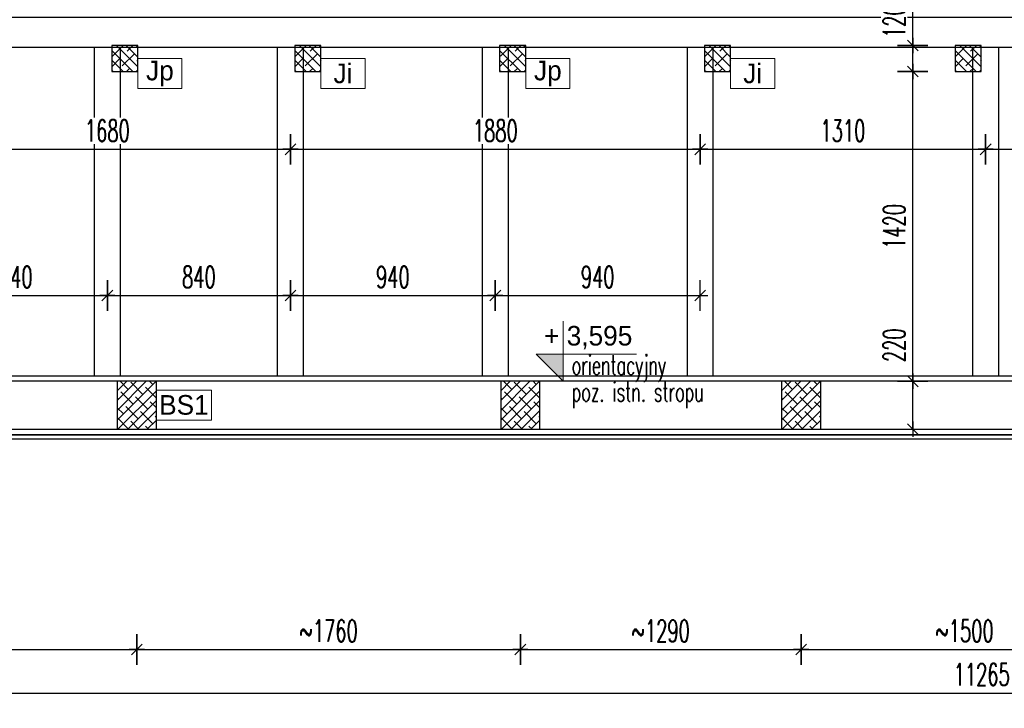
# Model space of a CAD drawing. Header units: centimetres. Extents: x 152786 to 159501, y -6718 to 1403.
# Tile 83 of 89: x 157902 to 158354, y 523 to 839. Entities that reach past the tile are written whole.
import ezdxf

# ---------------------------------------------------------------- set-up
doc = ezdxf.new("R2010")
doc.units = ezdxf.units.CM
doc.header["$LTSCALE"] = 0.1
doc.layers.get('0').update_dxf_attribs({"color": 45})
doc.layers.add('A_Opisy', color=7, linetype='Continuous', lineweight=18)
doc.layers.add('A_opisy więźby', color=51, linetype='Continuous', lineweight=13)
for name, color, linetype in [('A_wymiary_zewn', 4, 'Continuous'), ('hatch_R&F', 4, 'Continuous'), ('konstr_PROKON', 2, 'Continuous'), ('więźba_R&F', 3, 'Continuous'), ('wymiary_R&F', 3, 'Continuous')]:
    doc.layers.add(name, color=color, linetype=linetype)
doc.styles.add('simplex 0.6', font='simplex.shx', dxfattribs={"width": 0.6})
doc.styles.add('TECH', font='FL Pismo Techniczne.ttf')
doc.dimstyles.new('1_50 [mm] żelbet', dxfattribs={"dimtxt": 10, "dimasz": 0.5, "dimexe": 0.18, "dimexo": 0.0625, "dimgap": 3.5, "dimtad": 1, "dimlfac": 10, "dimrnd": 5, "dimdsep": 46, "dimtxsty": 'simplex 0.6', "dimblk1": 'KR', "dimblk2": 'KR', "dimsah": 1, "dimcen": 0.09, "dimse1": 1, "dimse2": 1, "dimclrd": 8, "dimadec": 0, "dimazin": 0, "dimtfac": 1, "dimtofl": 0, "dimtmove": 0, "dimatfit": 3, "dimfxl": 1, "dimtvp": 1, "dimtfill": 1, "dimtfillclr": 256, "dimtolj": 1, "dimtzin": 0, "dimarcsym": 0})

# ---------------------------------------------------------------- blocks, each defined once
blk = doc.blocks.new('KR')
for p, q in [((0, -14), (0, 14)), ((-7, 0), (7, 0)), ((-4.95, -4.95), (4.95, 4.95))]:
    blk.add_line(p, q)
blk = doc.blocks.new('*D555')
at = {"layer": 'Defpoints', "color": 0, "transparency": 16777216}
for p in [(158269.46, 672.96), (158311.7, 672.96), (158269.46, 650.96)]:
    blk.add_point(p, dxfattribs=at)
at = {"layer": 'wymiary_R&F', "color": 8, "lineweight": -2, "transparency": 16777216}
for p, q in [((158311.7, 672.96), (158311.7, 700.69)), ((158311.7, 651.46), (158311.7, 672.46))]:
    blk.add_line(p, q, dxfattribs=at)
at = {"layer": 'wymiary_R&F', "color": 8, "lineweight": -2, "transparency": 16777216, "xscale": 0.5, "yscale": 0.5, "zscale": 0.5}
for p, rotation in [((158311.7, 672.96), 90), ((158311.7, 650.96), 270)]:
    blk.add_blockref('KR', p, dxfattribs=dict(at, rotation=rotation))
at = {"layer": 'wymiary_R&F', "color": 0, "transparency": 16777216, "insert": (158303.2, 689.48), "char_height": 10, "attachment_point": 5, "rotation": 90, "style": 'simplex 0.6', "bg_fill": 3, "box_fill_scale": 1.1, "bg_fill_color": 256, "bg_fill_true_color": 13158600, "bg_fill_transparency": 0}
blk.add_mtext('\\A1;220', dxfattribs=at)
blk = doc.blocks.new('*D556')
at = {"layer": 'Defpoints', "color": 0, "transparency": 16777216}
for p in [(158311.7, 814.96), (158331.15, 814.96), (158269.46, 672.96)]:
    blk.add_point(p, dxfattribs=at)
at = {"layer": 'wymiary_R&F', "color": 8, "lineweight": -2, "transparency": 16777216}
blk.add_line((158311.7, 673.46), (158311.7, 814.46), dxfattribs=at)
at = {"layer": 'wymiary_R&F', "color": 8, "lineweight": -2, "transparency": 16777216, "xscale": 0.5, "yscale": 0.5, "zscale": 0.5}
for p, rotation in [((158311.7, 814.96), 90), ((158311.7, 672.96), 270)]:
    blk.add_blockref('KR', p, dxfattribs=dict(at, rotation=rotation))
at = {"layer": 'wymiary_R&F', "color": 0, "transparency": 16777216, "insert": (158303.2, 743.96), "char_height": 10, "attachment_point": 5, "rotation": 90, "style": 'simplex 0.6', "bg_fill": 3, "box_fill_scale": 1.1, "bg_fill_color": 256, "bg_fill_true_color": 13158600, "bg_fill_transparency": 0}
blk.add_mtext('\\A1;1420', dxfattribs=at)
blk = doc.blocks.new('*D552')
at = {"layer": 'Defpoints', "color": 0, "transparency": 16777216}
for p in [(158311.7, 826.96), (158331.15, 826.96), (158331.15, 814.96)]:
    blk.add_point(p, dxfattribs=at)
at = {"layer": 'wymiary_R&F', "color": 8, "lineweight": -2, "transparency": 16777216}
for p, q in [((158311.7, 826.96), (158311.7, 848.75)), ((158311.7, 815.46), (158311.7, 826.46))]:
    blk.add_line(p, q, dxfattribs=at)
at = {"layer": 'wymiary_R&F', "color": 8, "lineweight": -2, "transparency": 16777216, "xscale": 0.5, "yscale": 0.5, "zscale": 0.5}
for p, rotation in [((158311.7, 826.96), 90), ((158311.7, 814.96), 270)]:
    blk.add_blockref('KR', p, dxfattribs=dict(at, rotation=rotation))
at = {"layer": 'wymiary_R&F', "color": 0, "transparency": 16777216, "insert": (158303.2, 838.1), "char_height": 10, "attachment_point": 5, "rotation": 90, "style": 'simplex 0.6', "bg_fill": 3, "box_fill_scale": 1.1, "bg_fill_color": 256, "bg_fill_true_color": 13158600, "bg_fill_transparency": 0}
blk.add_mtext('\\A1;120', dxfattribs=at)
blk = doc.blocks.new('*D553')
at = {"layer": 'Defpoints', "color": 0, "transparency": 16777216}
for p in [(158311.7, 949.96), (158331.15, 949.96), (158331.15, 826.96)]:
    blk.add_point(p, dxfattribs=at)
at = {"layer": 'wymiary_R&F', "color": 8, "lineweight": -2, "transparency": 16777216}
blk.add_line((158311.7, 827.46), (158311.7, 949.46), dxfattribs=at)
at = {"layer": 'wymiary_R&F', "color": 8, "lineweight": -2, "transparency": 16777216, "xscale": 0.5, "yscale": 0.5, "zscale": 0.5}
for p, rotation in [((158311.7, 949.96), 90), ((158311.7, 826.96), 270)]:
    blk.add_blockref('KR', p, dxfattribs=dict(at, rotation=rotation))
at = {"layer": 'wymiary_R&F', "color": 0, "transparency": 16777216, "insert": (158303.2, 888.46), "char_height": 10, "attachment_point": 5, "rotation": 90, "style": 'simplex 0.6', "bg_fill": 3, "box_fill_scale": 1.1, "bg_fill_color": 256, "bg_fill_true_color": 13158600, "bg_fill_transparency": 0}
blk.add_mtext('\\A1;1230', dxfattribs=at)
blk = doc.blocks.new('*D564')
at = {"layer": 'Defpoints', "color": 0, "transparency": 16777216}
for p in [(157955.65, 650.96), (157780.12, 639.46), (157955.65, 550.02)]:
    blk.add_point(p, dxfattribs=at)
at = {"layer": 'wymiary_R&F', "color": 8, "lineweight": -2, "transparency": 16777216}
blk.add_line((157780.62, 550.02), (157955.15, 550.02), dxfattribs=at)
at = {"layer": 'wymiary_R&F', "color": 8, "lineweight": -2, "transparency": 16777216, "xscale": 0.5, "yscale": 0.5, "zscale": 0.5, "rotation": 180}
blk.add_blockref('KR', (157780.12, 550.02), dxfattribs=at)
at = {"layer": 'wymiary_R&F', "color": 8, "lineweight": -2, "transparency": 16777216, "xscale": 0.5, "yscale": 0.5, "zscale": 0.5}
blk.add_blockref('KR', (157955.65, 550.02), dxfattribs=at)
at = {"layer": 'wymiary_R&F', "color": 0, "transparency": 16777216, "insert": (157867.89, 558.52), "char_height": 10, "attachment_point": 5, "style": 'simplex 0.6', "bg_fill": 3, "box_fill_scale": 1.1, "bg_fill_color": 256, "bg_fill_true_color": 13158600, "bg_fill_transparency": 0}
blk.add_mtext('\\A1;\\A1;~1755', dxfattribs=at)
blk = doc.blocks.new('*D565')
at = {"layer": 'Defpoints', "color": 0, "transparency": 16777216}
for p in [(157955.65, 650.96), (158131.65, 650.96), (158131.65, 550.02)]:
    blk.add_point(p, dxfattribs=at)
at = {"layer": 'wymiary_R&F', "color": 8, "lineweight": -2, "transparency": 16777216}
blk.add_line((157956.15, 550.02), (158131.15, 550.02), dxfattribs=at)
at = {"layer": 'wymiary_R&F', "color": 8, "lineweight": -2, "transparency": 16777216, "xscale": 0.5, "yscale": 0.5, "zscale": 0.5, "rotation": 180}
blk.add_blockref('KR', (157955.65, 550.02), dxfattribs=at)
at = {"layer": 'wymiary_R&F', "color": 8, "lineweight": -2, "transparency": 16777216, "xscale": 0.5, "yscale": 0.5, "zscale": 0.5}
blk.add_blockref('KR', (158131.65, 550.02), dxfattribs=at)
at = {"layer": 'wymiary_R&F', "color": 0, "transparency": 16777216, "insert": (158043.65, 558.52), "char_height": 10, "attachment_point": 5, "style": 'simplex 0.6', "bg_fill": 3, "box_fill_scale": 1.1, "bg_fill_color": 256, "bg_fill_true_color": 13158600, "bg_fill_transparency": 0}
blk.add_mtext('\\A1;\\A1;~1760', dxfattribs=at)
blk = doc.blocks.new('*D557')
at = {"layer": 'Defpoints', "color": 0, "transparency": 16777216}
for p in [(158131.65, 650.96), (158260.46, 650.96), (158260.46, 550.02)]:
    blk.add_point(p, dxfattribs=at)
at = {"layer": 'wymiary_R&F', "color": 8, "lineweight": -2, "transparency": 16777216}
blk.add_line((158132.15, 550.02), (158259.96, 550.02), dxfattribs=at)
at = {"layer": 'wymiary_R&F', "color": 8, "lineweight": -2, "transparency": 16777216, "xscale": 0.5, "yscale": 0.5, "zscale": 0.5, "rotation": 180}
blk.add_blockref('KR', (158131.65, 550.02), dxfattribs=at)
at = {"layer": 'wymiary_R&F', "color": 8, "lineweight": -2, "transparency": 16777216, "xscale": 0.5, "yscale": 0.5, "zscale": 0.5}
blk.add_blockref('KR', (158260.46, 550.02), dxfattribs=at)
at = {"layer": 'wymiary_R&F', "color": 0, "transparency": 16777216, "insert": (158196.05, 558.52), "char_height": 10, "attachment_point": 5, "style": 'simplex 0.6', "bg_fill": 3, "box_fill_scale": 1.1, "bg_fill_color": 256, "bg_fill_true_color": 13158600, "bg_fill_transparency": 0}
blk.add_mtext('\\A1;\\A1;~1290', dxfattribs=at)
blk = doc.blocks.new('*D558')
at = {"layer": 'Defpoints', "color": 0, "transparency": 16777216}
for p in [(158260.46, 650.96), (158410.46, 653.66), (158410.46, 550.02)]:
    blk.add_point(p, dxfattribs=at)
at = {"layer": 'wymiary_R&F', "color": 8, "lineweight": -2, "transparency": 16777216}
blk.add_line((158260.96, 550.02), (158409.96, 550.02), dxfattribs=at)
at = {"layer": 'wymiary_R&F', "color": 8, "lineweight": -2, "transparency": 16777216, "xscale": 0.5, "yscale": 0.5, "zscale": 0.5, "rotation": 180}
blk.add_blockref('KR', (158260.46, 550.02), dxfattribs=at)
at = {"layer": 'wymiary_R&F', "color": 8, "lineweight": -2, "transparency": 16777216, "xscale": 0.5, "yscale": 0.5, "zscale": 0.5}
blk.add_blockref('KR', (158410.46, 550.02), dxfattribs=at)
at = {"layer": 'wymiary_R&F', "color": 0, "transparency": 16777216, "insert": (158335.46, 558.52), "char_height": 10, "attachment_point": 5, "style": 'simplex 0.6', "bg_fill": 3, "box_fill_scale": 1.1, "bg_fill_color": 256, "bg_fill_true_color": 13158600, "bg_fill_transparency": 0}
blk.add_mtext('\\A1;\\A1;~1500', dxfattribs=at)
blk = doc.blocks.new('*D567')
at = {"layer": 'Defpoints', "color": 0, "transparency": 16777216}
for p in [(157942.15, 712.28), (157858.15, 675.46), (157942.15, 675.46)]:
    blk.add_point(p, dxfattribs=at)
at = {"layer": 'wymiary_R&F', "color": 8, "lineweight": -2, "transparency": 16777216}
blk.add_line((157858.65, 712.28), (157941.65, 712.28), dxfattribs=at)
at = {"layer": 'wymiary_R&F', "color": 8, "lineweight": -2, "transparency": 16777216, "xscale": 0.5, "yscale": 0.5, "zscale": 0.5, "rotation": 180}
blk.add_blockref('KR', (157858.15, 712.28), dxfattribs=at)
at = {"layer": 'wymiary_R&F', "color": 8, "lineweight": -2, "transparency": 16777216, "xscale": 0.5, "yscale": 0.5, "zscale": 0.5}
blk.add_blockref('KR', (157942.15, 712.28), dxfattribs=at)
at = {"layer": 'wymiary_R&F', "color": 0, "transparency": 16777216, "insert": (157900.15, 720.78), "char_height": 10, "attachment_point": 5, "style": 'simplex 0.6', "bg_fill": 3, "box_fill_scale": 1.1, "bg_fill_color": 256, "bg_fill_true_color": 13158600, "bg_fill_transparency": 0}
blk.add_mtext('\\A1;840', dxfattribs=at)
blk = doc.blocks.new('*D568')
at = {"layer": 'Defpoints', "color": 0, "transparency": 16777216}
for p in [(158026.15, 712.28), (157942.15, 675.46), (158026.15, 675.46)]:
    blk.add_point(p, dxfattribs=at)
at = {"layer": 'wymiary_R&F', "color": 8, "lineweight": -2, "transparency": 16777216}
blk.add_line((157942.65, 712.28), (158025.65, 712.28), dxfattribs=at)
at = {"layer": 'wymiary_R&F', "color": 8, "lineweight": -2, "transparency": 16777216, "xscale": 0.5, "yscale": 0.5, "zscale": 0.5, "rotation": 180}
blk.add_blockref('KR', (157942.15, 712.28), dxfattribs=at)
at = {"layer": 'wymiary_R&F', "color": 8, "lineweight": -2, "transparency": 16777216, "xscale": 0.5, "yscale": 0.5, "zscale": 0.5}
blk.add_blockref('KR', (158026.15, 712.28), dxfattribs=at)
at = {"layer": 'wymiary_R&F', "color": 0, "transparency": 16777216, "insert": (157984.15, 720.78), "char_height": 10, "attachment_point": 5, "style": 'simplex 0.6', "bg_fill": 3, "box_fill_scale": 1.1, "bg_fill_color": 256, "bg_fill_true_color": 13158600, "bg_fill_transparency": 0}
blk.add_mtext('\\A1;840', dxfattribs=at)
blk = doc.blocks.new('*D569')
at = {"layer": 'Defpoints', "color": 0, "transparency": 16777216}
for p in [(158120.15, 712.28), (158026.15, 675.46), (158120.15, 675.46)]:
    blk.add_point(p, dxfattribs=at)
at = {"layer": 'wymiary_R&F', "color": 8, "lineweight": -2, "transparency": 16777216}
blk.add_line((158026.65, 712.28), (158119.65, 712.28), dxfattribs=at)
at = {"layer": 'wymiary_R&F', "color": 8, "lineweight": -2, "transparency": 16777216, "xscale": 0.5, "yscale": 0.5, "zscale": 0.5, "rotation": 180}
blk.add_blockref('KR', (158026.15, 712.28), dxfattribs=at)
at = {"layer": 'wymiary_R&F', "color": 8, "lineweight": -2, "transparency": 16777216, "xscale": 0.5, "yscale": 0.5, "zscale": 0.5}
blk.add_blockref('KR', (158120.15, 712.28), dxfattribs=at)
at = {"layer": 'wymiary_R&F', "color": 0, "transparency": 16777216, "insert": (158073.15, 720.78), "char_height": 10, "attachment_point": 5, "style": 'simplex 0.6', "bg_fill": 3, "box_fill_scale": 1.1, "bg_fill_color": 256, "bg_fill_true_color": 13158600, "bg_fill_transparency": 0}
blk.add_mtext('\\A1;940', dxfattribs=at)
blk = doc.blocks.new('*D570')
at = {"layer": 'Defpoints', "color": 0, "transparency": 16777216}
for p in [(158214.15, 712.28), (158120.15, 675.46), (158214.15, 675.46)]:
    blk.add_point(p, dxfattribs=at)
at = {"layer": 'wymiary_R&F', "color": 8, "lineweight": -2, "transparency": 16777216}
blk.add_line((158120.65, 712.28), (158213.65, 712.28), dxfattribs=at)
at = {"layer": 'wymiary_R&F', "color": 8, "lineweight": -2, "transparency": 16777216, "xscale": 0.5, "yscale": 0.5, "zscale": 0.5, "rotation": 180}
blk.add_blockref('KR', (158120.15, 712.28), dxfattribs=at)
at = {"layer": 'wymiary_R&F', "color": 8, "lineweight": -2, "transparency": 16777216, "xscale": 0.5, "yscale": 0.5, "zscale": 0.5}
blk.add_blockref('KR', (158214.15, 712.28), dxfattribs=at)
at = {"layer": 'wymiary_R&F', "color": 0, "transparency": 16777216, "insert": (158167.15, 720.78), "char_height": 10, "attachment_point": 5, "style": 'simplex 0.6', "bg_fill": 3, "box_fill_scale": 1.1, "bg_fill_color": 256, "bg_fill_true_color": 13158600, "bg_fill_transparency": 0}
blk.add_mtext('\\A1;940', dxfattribs=at)
blk = doc.blocks.new('*D572')
at = {"layer": 'Defpoints', "color": 0, "transparency": 16777216}
for p in [(158026.15, 779.33), (157858.15, 675.46), (158026.15, 675.46)]:
    blk.add_point(p, dxfattribs=at)
at = {"layer": 'wymiary_R&F', "color": 8, "lineweight": -2, "transparency": 16777216}
blk.add_line((157858.65, 779.33), (158025.65, 779.33), dxfattribs=at)
at = {"layer": 'wymiary_R&F', "color": 8, "lineweight": -2, "transparency": 16777216, "xscale": 0.5, "yscale": 0.5, "zscale": 0.5, "rotation": 180}
blk.add_blockref('KR', (157858.15, 779.33), dxfattribs=at)
at = {"layer": 'wymiary_R&F', "color": 8, "lineweight": -2, "transparency": 16777216, "xscale": 0.5, "yscale": 0.5, "zscale": 0.5}
blk.add_blockref('KR', (158026.15, 779.33), dxfattribs=at)
at = {"layer": 'wymiary_R&F', "color": 0, "transparency": 16777216, "insert": (157942.15, 787.83), "char_height": 10, "attachment_point": 5, "style": 'simplex 0.6', "bg_fill": 3, "box_fill_scale": 1.1, "bg_fill_color": 256, "bg_fill_true_color": 13158600, "bg_fill_transparency": 0}
blk.add_mtext('\\A1;1680', dxfattribs=at)
blk = doc.blocks.new('*D573')
at = {"layer": 'Defpoints', "color": 0, "transparency": 16777216}
for p in [(158214.15, 779.33), (158026.15, 675.46), (158214.15, 675.46)]:
    blk.add_point(p, dxfattribs=at)
at = {"layer": 'wymiary_R&F', "color": 8, "lineweight": -2, "transparency": 16777216}
blk.add_line((158026.65, 779.33), (158213.65, 779.33), dxfattribs=at)
at = {"layer": 'wymiary_R&F', "color": 8, "lineweight": -2, "transparency": 16777216, "xscale": 0.5, "yscale": 0.5, "zscale": 0.5, "rotation": 180}
blk.add_blockref('KR', (158026.15, 779.33), dxfattribs=at)
at = {"layer": 'wymiary_R&F', "color": 8, "lineweight": -2, "transparency": 16777216, "xscale": 0.5, "yscale": 0.5, "zscale": 0.5}
blk.add_blockref('KR', (158214.15, 779.33), dxfattribs=at)
at = {"layer": 'wymiary_R&F', "color": 0, "transparency": 16777216, "insert": (158120.15, 787.83), "char_height": 10, "attachment_point": 5, "style": 'simplex 0.6', "bg_fill": 3, "box_fill_scale": 1.1, "bg_fill_color": 256, "bg_fill_true_color": 13158600, "bg_fill_transparency": 0}
blk.add_mtext('\\A1;1880', dxfattribs=at)
blk = doc.blocks.new('*D574')
at = {"layer": 'Defpoints', "color": 0, "transparency": 16777216}
for p in [(158345.15, 779.33), (158214.15, 675.46), (158345.15, 675.46)]:
    blk.add_point(p, dxfattribs=at)
at = {"layer": 'wymiary_R&F', "color": 8, "lineweight": -2, "transparency": 16777216}
blk.add_line((158214.65, 779.33), (158344.65, 779.33), dxfattribs=at)
at = {"layer": 'wymiary_R&F', "color": 8, "lineweight": -2, "transparency": 16777216, "xscale": 0.5, "yscale": 0.5, "zscale": 0.5, "rotation": 180}
blk.add_blockref('KR', (158214.15, 779.33), dxfattribs=at)
at = {"layer": 'wymiary_R&F', "color": 8, "lineweight": -2, "transparency": 16777216, "xscale": 0.5, "yscale": 0.5, "zscale": 0.5}
blk.add_blockref('KR', (158345.15, 779.33), dxfattribs=at)
at = {"layer": 'wymiary_R&F', "color": 0, "transparency": 16777216, "insert": (158279.65, 787.83), "char_height": 10, "attachment_point": 5, "style": 'simplex 0.6', "bg_fill": 3, "box_fill_scale": 1.1, "bg_fill_color": 256, "bg_fill_true_color": 13158600, "bg_fill_transparency": 0}
blk.add_mtext('\\A1;1310', dxfattribs=at)
blk = doc.blocks.new('*D575')
at = {"layer": 'Defpoints', "color": 0, "transparency": 16777216}
for p in [(158471.65, 779.33), (158345.15, 675.46), (158471.65, 675.46)]:
    blk.add_point(p, dxfattribs=at)
at = {"layer": 'wymiary_R&F', "color": 8, "lineweight": -2, "transparency": 16777216}
blk.add_line((158345.65, 779.33), (158471.15, 779.33), dxfattribs=at)
at = {"layer": 'wymiary_R&F', "color": 8, "lineweight": -2, "transparency": 16777216, "xscale": 0.5, "yscale": 0.5, "zscale": 0.5, "rotation": 180}
blk.add_blockref('KR', (158345.15, 779.33), dxfattribs=at)
at = {"layer": 'wymiary_R&F', "color": 8, "lineweight": -2, "transparency": 16777216, "xscale": 0.5, "yscale": 0.5, "zscale": 0.5}
blk.add_blockref('KR', (158471.65, 779.33), dxfattribs=at)
at = {"layer": 'wymiary_R&F', "color": 0, "transparency": 16777216, "insert": (158408.4, 787.83), "char_height": 10, "attachment_point": 5, "style": 'simplex 0.6', "bg_fill": 3, "box_fill_scale": 1.1, "bg_fill_color": 256, "bg_fill_true_color": 13158600, "bg_fill_transparency": 0}
blk.add_mtext('\\A1;1265', dxfattribs=at)
blk = doc.blocks.new('*D583')
at = {"layer": 'Defpoints', "color": 0, "transparency": 16777216}
for p in [(157780.15, 672.96), (158906.54, 656.46), (158906.54, 530.02)]:
    blk.add_point(p, dxfattribs=at)
at = {"layer": 'wymiary_R&F', "color": 8, "lineweight": -2, "transparency": 16777216}
blk.add_line((157780.65, 530.02), (158906.04, 530.02), dxfattribs=at)
at = {"layer": 'wymiary_R&F', "color": 8, "lineweight": -2, "transparency": 16777216, "xscale": 0.5, "yscale": 0.5, "zscale": 0.5, "rotation": 180}
blk.add_blockref('KR', (157780.15, 530.02), dxfattribs=at)
at = {"layer": 'wymiary_R&F', "color": 8, "lineweight": -2, "transparency": 16777216, "xscale": 0.5, "yscale": 0.5, "zscale": 0.5}
blk.add_blockref('KR', (158906.54, 530.02), dxfattribs=at)
at = {"layer": 'wymiary_R&F', "color": 0, "transparency": 16777216, "insert": (158343.34, 538.52), "char_height": 10, "attachment_point": 5, "style": 'simplex 0.6', "bg_fill": 3, "box_fill_scale": 1.1, "bg_fill_color": 256, "bg_fill_true_color": 13158600, "bg_fill_transparency": 0}
blk.add_mtext('\\A1;11265', dxfattribs=at)
blk = doc.blocks.new('kota_wysokościowa')
at = {"layer": 'A_Opisy'}
h = blk.add_hatch(color=256, dxfattribs=at)
h.dxf.hatch_style = 1
h.paths.add_polyline_path([(155781.17, 602.51), (155768.67, 602.51), (155781.17, 590.01)])
blk.add_lwpolyline([(155781.17, 617.51), (155781.17, 590.01), (155768.67, 602.51), (155814.83, 602.51)], dxfattribs=at)

msp = doc.modelspace()

# ---------------------------------------------------------------- hatches: boundary and pattern name
at = {"layer": 'hatch_R&F'}
h = msp.add_hatch(dxfattribs=at)
h.set_pattern_fill('ANSI38', color=256, angle=90)
h.set_pattern_definition([(135, (6210.7244, 6314.5954), (-2.24506403, -2.24506403), []), (225, (6210.7244, 6314.5954), (-2.24506403, -6.73519209), [7.9375, -4.7625])])
h.paths.add_polyline_path([(157944.1463, 814.9607), (157956.1463, 814.9607), (157956.1463, 826.9607), (157944.1463, 826.9607)])
h = msp.add_hatch(dxfattribs=at)
h.set_pattern_fill('ANSI38', color=256, angle=90)
h.set_pattern_definition([(135, (6294.7244, 6314.5954), (-2.24506403, -2.24506403), []), (225, (6294.7244, 6314.5954), (-2.24506403, -6.73519209), [7.9375, -4.7625])])
h.paths.add_polyline_path([(158028.1463, 814.9607), (158040.1463, 814.9607), (158040.1463, 826.9607), (158028.1463, 826.9607)])
h = msp.add_hatch(dxfattribs=at)
h.set_pattern_fill('ANSI38', color=256, angle=90)
h.set_pattern_definition([(135, (6388.7244, 6314.5954), (-2.24506403, -2.24506403), []), (225, (6388.7244, 6314.5954), (-2.24506403, -6.73519209), [7.9375, -4.7625])])
h.paths.add_polyline_path([(158122.1463, 814.9607), (158134.1463, 814.9607), (158134.1463, 826.9607), (158122.1463, 826.9607)])
h = msp.add_hatch(dxfattribs=at)
h.set_pattern_fill('ANSI38', color=256, angle=90)
h.set_pattern_definition([(135, (6482.7244, 6314.5954), (-2.24506403, -2.24506403), []), (225, (6482.7244, 6314.5954), (-2.24506403, -6.73519209), [7.9375, -4.7625])])
h.paths.add_polyline_path([(158216.1463, 814.9607), (158228.1463, 814.9607), (158228.1463, 826.9607), (158216.1463, 826.9607)])
h = msp.add_hatch(dxfattribs=at)
h.set_pattern_fill('ANSI38', color=256, angle=90)
h.set_pattern_definition([(135, (6597.7244, 6314.5954), (-2.24506403, -2.24506403), []), (225, (6597.7244, 6314.5954), (-2.24506403, -6.73519209), [7.9375, -4.7625])])
h.paths.add_polyline_path([(158331.1463, 814.9607), (158343.1463, 814.9607), (158343.1463, 826.9607), (158331.1463, 826.9607)])
h = msp.add_hatch(dxfattribs=at)
h.set_pattern_fill('ANSI38', color=256)
h.set_pattern_definition([(45, (8637.038, 7431.32), (-2.24506403, 2.24506403), []), (135, (8637.038, 7431.32), (-6.73519209, 2.24506403), [7.9375, -4.7625])])
h.paths.add_polyline_path([(157946.6463, 650.9607), (157964.6463, 650.9607), (157964.6463, 672.9607), (157946.6463, 672.9607)])
h = msp.add_hatch(dxfattribs=at)
h.set_pattern_fill('ANSI38', color=256)
h.set_pattern_definition([(45, (8813.038, 7431.32), (-2.24506403, 2.24506403), []), (135, (8813.038, 7431.32), (-6.73519209, 2.24506403), [7.9375, -4.7625])])
h.paths.add_polyline_path([(158122.6463, 650.9607), (158140.6463, 650.9607), (158140.6463, 672.9607), (158122.6463, 672.9607)])
h = msp.add_hatch(dxfattribs=at)
h.set_pattern_fill('ANSI38', color=256)
h.set_pattern_definition([(45, (8941.849, 7431.32), (-2.24506403, 2.24506403), []), (135, (8941.849, 7431.32), (-6.73519209, 2.24506403), [7.9375, -4.7625])])
h.paths.add_polyline_path([(158251.4574, 650.9607), (158269.4574, 650.9607), (158269.4574, 672.9607), (158251.4574, 672.9607)])

# ---------------------------------------------------------------- linework, layer by layer
at = {"layer": 'A_opisy więźby'}
for points in [[(157976.4023, 820.9607), (157976.4023, 807.1879), (157956.1463, 807.1879), (157956.1463, 820.9607)], [(158060.4023, 820.9607), (158060.4023, 807.1879), (158040.1463, 807.1879), (158040.1463, 820.9607)], [(158154.4023, 820.9607), (158154.4023, 807.1879), (158134.1463, 807.1879), (158134.1463, 820.9607)], [(158248.4023, 820.9607), (158248.4023, 807.1879), (158228.1463, 807.1879), (158228.1463, 820.9607)], [(157989.9023, 668.9607), (157989.9023, 655.1879), (157964.6463, 655.1879), (157964.6463, 668.9607)]]:
    msp.add_lwpolyline(points, close=True, dxfattribs=at)
at = {"layer": 'A_wymiary_zewn'}
for points in [[(157769.6463, 675.4607), (158906.5425, 675.4607), (158906.5425, 672.9607), (157769.6463, 672.9607)], [(157788.1463, 650.9607), (158898.5425, 650.9607), (158898.5425, 648.4607), (157788.1463, 648.4607)], [(157795.1463, 648.4607), (158891.5425, 648.4607), (158891.5425, 646.4607), (157795.1463, 646.4607)]]:
    msp.add_lwpolyline(points, close=True, dxfattribs=at)
at = {"layer": 'konstr_PROKON', "color": 3}
for points in [[(157946.6463, 650.9607), (157964.6463, 650.9607), (157964.6463, 672.9607), (157946.6463, 672.9607)], [(158122.6463, 650.9607), (158140.6463, 650.9607), (158140.6463, 672.9607), (158122.6463, 672.9607)], [(158251.4574, 650.9607), (158269.4574, 650.9607), (158269.4574, 672.9607), (158251.4574, 672.9607)]]:
    msp.add_lwpolyline(points, close=True, dxfattribs=at)
at = {"layer": 'więźba_R&F', "linetype": 'ByBlock'}
for points in [[(158466.5425, 825.9607), (157784.1463, 825.9607), (157784.1463, 839.9607), (158466.5425, 839.9607)], [(158020.1463, 825.9607), (158020.1463, 675.4607), (158032.1463, 675.4607), (158032.1463, 825.9607)], [(158208.1463, 825.9607), (158208.1463, 675.4607), (158220.1463, 675.4607), (158220.1463, 825.9607)], [(158339.1463, 825.9607), (158339.1463, 675.4607), (158351.1463, 675.4607), (158351.1463, 825.9607)]]:
    msp.add_lwpolyline(points, dxfattribs=at)
at = {"layer": 'więźba_R&F', "color": 6, "linetype": 'ByBlock'}
for points in [[(157944.1463, 814.9607), (157956.1463, 814.9607), (157956.1463, 826.9607), (157944.1463, 826.9607)], [(158122.1463, 814.9607), (158134.1463, 814.9607), (158134.1463, 826.9607), (158122.1463, 826.9607)]]:
    msp.add_lwpolyline(points, close=True, dxfattribs=at)
at = {"layer": 'więźba_R&F', "linetype": 'ByBlock'}
for points in [[(158028.1463, 814.9607), (158040.1463, 814.9607), (158040.1463, 826.9607), (158028.1463, 826.9607)], [(158216.1463, 814.9607), (158228.1463, 814.9607), (158228.1463, 826.9607), (158216.1463, 826.9607)], [(158331.1463, 814.9607), (158343.1463, 814.9607), (158343.1463, 826.9607), (158331.1463, 826.9607)]]:
    msp.add_lwpolyline(points, close=True, dxfattribs=at)
at = {"layer": 'więźba_R&F', "color": 6, "linetype": 'ByBlock'}
for points in [[(157936.1463, 825.9607), (157936.1463, 675.4607), (157948.1463, 675.4607), (157948.1463, 825.9607)], [(158114.1463, 825.9607), (158114.1463, 675.4607), (158126.1463, 675.4607), (158126.1463, 825.9607)]]:
    msp.add_lwpolyline(points, dxfattribs=at)

# ---------------------------------------------------------------- next in the draw order: texts
at = {"layer": 'A_opisy więźby', "char_height": 9, "attachment_point": 5, "style": 'TECH', "bg_fill": 3, "box_fill_scale": 1, "bg_fill_color": 1, "bg_fill_transparency": 0}
for s, insert, width in [('Jp', (157966.2743, 814.0743), 18.756), ('Ji', (158050.2743, 814.0743), 18.756), ('Jp', (158144.2743, 814.0743), 18.756), ('Ji', (158238.2743, 814.0743), 18.756), ('BS1', (157977.2743, 662.0743), 23.756)]:
    msp.add_mtext(s, dxfattribs=dict(at, insert=insert, width=width))

# ---------------------------------------------------------------- next in the draw order: dimensions: what is measured, and where the dimension line sits
at = {"layer": 'wymiary_R&F'}
dim = msp.add_linear_dim(base=(157942.1463, 712.282), p1=(157858.1463, 675.4607), p2=(157942.1463, 675.4607), dimstyle='1_50 [mm] żelbet', dxfattribs=at)
dim.commit()
dim.dimension.update_dxf_attribs({"geometry": '*D567', "text_midpoint": (157900.1463, 720.782)})
dim = msp.add_linear_dim(base=(158311.6981, 672.9607), p1=(158269.4574, 650.9607), p2=(158269.4574, 672.9607), angle=90, dimstyle='1_50 [mm] żelbet', dxfattribs=at)
dim.commit()
dim.dimension.update_dxf_attribs({"geometry": '*D555', "text_midpoint": (158311.6981, 689.4765), "dimtype": 160})
dim = msp.add_linear_dim(base=(157955.6463, 550.018), p1=(157780.1243, 639.4607), p2=(157955.6463, 650.9607), text='\\A1;~<>', dimstyle='1_50 [mm] żelbet', override={"dimtxsty": 'simplex 0.6'}, dxfattribs=at)
dim.commit()
dim.dimension.update_dxf_attribs({"geometry": '*D564', "text_midpoint": (157867.8853, 558.518)})

# ---------------------------------------------------------------- next in the draw order: dimensions: what is measured, and where the dimension line sits
dim = msp.add_linear_dim(base=(158311.6981, 814.9607), p1=(158269.4574, 672.9607), p2=(158331.1463, 814.9607), angle=90, dimstyle='1_50 [mm] żelbet', dxfattribs=at)
dim.commit()
dim.dimension.update_dxf_attribs({"geometry": '*D556', "text_midpoint": (158303.1981, 743.9607)})
dim = msp.add_linear_dim(base=(158026.1463, 712.282), p1=(157942.1463, 675.4607), p2=(158026.1463, 675.4607), dimstyle='1_50 [mm] żelbet', dxfattribs=at)
dim.commit()
dim.dimension.update_dxf_attribs({"geometry": '*D568', "text_midpoint": (157984.1463, 720.782)})
dim = msp.add_linear_dim(base=(158131.6463, 550.018), p1=(157955.6463, 650.9607), p2=(158131.6463, 650.9607), text='\\A1;~<>', dimstyle='1_50 [mm] żelbet', override={"dimtxsty": 'simplex 0.6', "dimtmove": 1}, dxfattribs=at)
dim.commit()
dim.dimension.update_dxf_attribs({"geometry": '*D565', "text_midpoint": (158043.6463, 558.518)})

# ---------------------------------------------------------------- next in the draw order: dimensions: what is measured, and where the dimension line sits
dim = msp.add_linear_dim(base=(158311.6981, 826.9607), p1=(158331.1463, 814.9607), p2=(158331.1463, 826.9607), angle=90, dimstyle='1_50 [mm] żelbet', dxfattribs=at)
dim.commit()
dim.dimension.update_dxf_attribs({"geometry": '*D552', "text_midpoint": (158303.1981, 838.1035)})
dim = msp.add_linear_dim(base=(158120.1463, 712.282), p1=(158026.1463, 675.4607), p2=(158120.1463, 675.4607), dimstyle='1_50 [mm] żelbet', dxfattribs=at)
dim.commit()
dim.dimension.update_dxf_attribs({"geometry": '*D569', "text_midpoint": (158073.1463, 720.782)})
dim = msp.add_linear_dim(base=(158260.4574, 550.018), p1=(158131.6463, 650.9607), p2=(158260.4574, 650.9607), text='\\A1;~<>', dimstyle='1_50 [mm] żelbet', override={"dimtxsty": 'simplex 0.6', "dimtmove": 1}, dxfattribs=at)
dim.commit()
dim.dimension.update_dxf_attribs({"geometry": '*D557', "text_midpoint": (158196.0518, 558.518)})

# ---------------------------------------------------------------- next in the draw order: dimensions: what is measured, and where the dimension line sits
dim = msp.add_linear_dim(base=(158311.6981, 949.9607), p1=(158331.1463, 826.9607), p2=(158331.1463, 949.9607), angle=90, dimstyle='1_50 [mm] żelbet', dxfattribs=at)
dim.commit()
dim.dimension.update_dxf_attribs({"geometry": '*D553', "text_midpoint": (158303.1981, 888.4607)})
for base, p1, p2, picture, middle in [((158026.1463, 779.3258), (157858.1463, 675.4607), (158026.1463, 675.4607), '*D572', (157942.1463, 787.8258)), ((158214.1463, 712.282), (158120.1463, 675.4607), (158214.1463, 675.4607), '*D570', (158167.1463, 720.782))]:
    dim = msp.add_linear_dim(base=base, p1=p1, p2=p2, dimstyle='1_50 [mm] żelbet', dxfattribs=at)
    dim.commit()
    dim.dimension.update_dxf_attribs({"geometry": picture, "text_midpoint": middle})
dim = msp.add_linear_dim(base=(158410.4574, 550.018), p1=(158260.4574, 650.9607), p2=(158410.4574, 653.6615), text='\\A1;~<>', dimstyle='1_50 [mm] żelbet', override={"dimtxsty": 'simplex 0.6', "dimtmove": 1}, dxfattribs=at)
dim.commit()
dim.dimension.update_dxf_attribs({"geometry": '*D558', "text_midpoint": (158335.4574, 558.518)})

# ---------------------------------------------------------------- next in the draw order: dimensions: what is measured, and where the dimension line sits
dim = msp.add_linear_dim(base=(158214.1463, 779.3258), p1=(158026.1463, 675.4607), p2=(158214.1463, 675.4607), dimstyle='1_50 [mm] żelbet', dxfattribs=at)
dim.commit()
dim.dimension.update_dxf_attribs({"geometry": '*D573', "text_midpoint": (158120.1463, 787.8258)})
dim = msp.add_linear_dim(base=(158906.5425, 530.018), p1=(157780.1463, 672.9607), p2=(158906.5425, 656.4607), dimstyle='1_50 [mm] żelbet', override={"dimtmove": 1}, dxfattribs=at)
dim.commit()
dim.dimension.update_dxf_attribs({"geometry": '*D583', "text_midpoint": (158343.3444, 538.518)})

# ---------------------------------------------------------------- next in the draw order: block references
at = {"layer": 'A_wymiary_zewn'}
msp.add_blockref('kota_wysokościowa', (2370.1896, 82.953), dxfattribs=at)

# ---------------------------------------------------------------- next in the draw order: texts
at = {"layer": 'A_Opisy', "color": 4, "style": 'TECH'}
msp.add_text('+ 3,595', height=9, dxfattribs=at).set_placement((158142.5558, 689.347))
at = {"layer": 'A_Opisy', "color": 7, "style": 'simplex 0.6', "width": 0.6}
for s, p in [('orientacyjny ', (158155.2275, 675.8981)), ('poz. istn. stropu', (158155.2275, 663.6554))]:
    msp.add_text(s, height=9, dxfattribs=at).set_placement(p)

# ---------------------------------------------------------------- next in the draw order: dimensions: what is measured, and where the dimension line sits
at = {"layer": 'wymiary_R&F'}
dim = msp.add_linear_dim(base=(158345.1463, 779.3258), p1=(158214.1463, 675.4607), p2=(158345.1463, 675.4607), dimstyle='1_50 [mm] żelbet', dxfattribs=at)
dim.commit()
dim.dimension.update_dxf_attribs({"geometry": '*D574', "text_midpoint": (158279.6463, 787.8258)})

# ---------------------------------------------------------------- next in the draw order: dimensions: what is measured, and where the dimension line sits
dim = msp.add_linear_dim(base=(158471.6463, 779.3258), p1=(158345.1463, 675.4607), p2=(158471.6463, 675.4607), dimstyle='1_50 [mm] żelbet', dxfattribs=at)
dim.commit()
dim.dimension.update_dxf_attribs({"geometry": '*D575', "text_midpoint": (158408.3963, 787.8258)})

doc.saveas('drawing.dxf')
